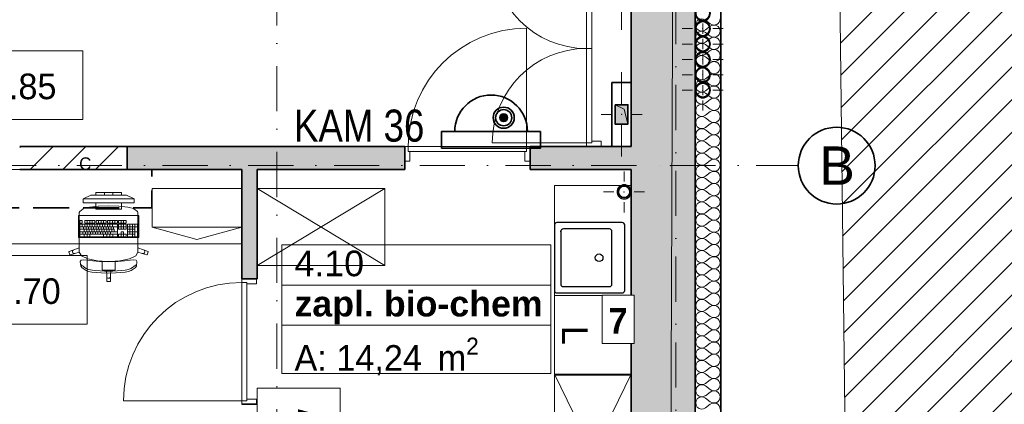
# Model space of a CAD drawing. Header units: millimetres. Extents: x -148444 to 51443, y -4810 to 453290.
# Tile 237 of 256: x 31648 to 39345, y 77512 to 80517. Entities that reach past the tile are written whole.
import ezdxf

# ---------------------------------------------------------------- set-up
doc = ezdxf.new("R2010")
doc.units = ezdxf.units.MM
for name, pattern in [('Krawędzie ukryte', [3.912222, 2.822222, -1.09]), ('Kropki i Kreski', [6.702778, 3.527778, -1.763889, 0, -1.411111]), ('thk_line_type', [945, 540, -405]), ('Wipeout_Contour', [1000, 0, -1000])]:
    doc.linetypes.add(name, pattern=pattern)
doc.layers.add('!!! CCTV', color=1, linetype='Continuous', lineweight=35)
for name, color, linetype in [('!!! CCTV -opis', 1, 'Continuous'), ('- A - ocieplenie', 8, 'Continuous'), ('- strefy pomieszczeń', 8, 'Continuous'), ('2D - Rysunki i Obrazki', 8, 'Continuous'), ('Drzwi Archicad', 8, 'Continuous'), ('Instalacje - Elektryczne', 1, 'Continuous'), ('Instalacje - Went_Klim', 8, 'Continuous'), ('Konstrukcja - Siatka mod', 8, 'Continuous'), ('Konstrukcja - Stropy', 8, 'Continuous'), ('Konstrukcja - Ściany działowe', 8, 'Continuous'), ('Konstrukcja - Ściany zewnętrzne', 8, 'Continuous'), ('Opisy - Etykiety', 8, 'Continuous'), ('PIONY INST', 8, 'Continuous'), ('Wnętrze - Umeblowanie', 8, 'Continuous'), ('Wnętrze - Wyposażenie', 8, 'Continuous'), ('z JAN', 8, 'Continuous')]:
    doc.layers.add(name, color=color, linetype=linetype)
doc.styles.add('GENERATED_STYLE_1', font='ARIALN.TTF')
doc.styles.add('STYL_AUTOMATYCZNY_1', font='arial.ttf')
doc.styles.add('STYL_AUTOMATYCZNY_11', font='txt')
doc.styles.add('STYL_AUTOMATYCZNY_2', font='arial.ttf')
doc.styles.add('STYL_AUTOMATYCZNY_5', font='txt')
doc.styles.add('STYL_AUTOMATYCZNY_6', font='txt')
doc.styles.add('STYL_AUTOMATYCZNY_8', font='txt')
pattern_1 = [(45, (-220940.59, 363284.62), (-127.27922, 127.27922), [])]

# ---------------------------------------------------------------- blocks, each defined once
blk = doc.blocks.new('*X9')
at = {"layer": '- A - ocieplenie', "linetype": 'Continuous', "lineweight": 13, "ltscale": 100}
for p, q in [((49898.5, 107946.8), (49936.6, 107918.2)), ((49898.5, 107870.6), (49936.6, 107899.2)), ((49898.5, 107851.5), (49936.6, 107823)), ((49898.5, 107775.4), (49936.6, 107803.9)), ((49898.5, 107756.3), (49936.6, 107727.7)), ((49898.5, 107680.1), (49936.6, 107708.7)), ((49898.5, 107661.1), (49936.6, 107632.5)), ((49898.5, 107584.9), (49936.6, 107613.4)), ((49898.5, 107565.8), (49936.6, 107537.3)), ((49898.5, 107489.6), (49936.6, 107518.2)), ((49898.5, 107470.6), (49936.6, 107442)), ((49898.5, 107394.4), (49936.6, 107423)), ((49898.5, 107375.4), (49936.6, 107346.8)), ((49898.5, 107299.2), (49936.6, 107327.7)), ((49898.5, 107280.1), (49936.6, 107251.5)), ((49898.5, 107203.9), (49936.6, 107232.5)), ((49898.5, 107184.9), (49936.6, 107156.3)), ((49898.5, 107108.7), (49936.6, 107137.3)), ((49898.5, 107089.6), (49936.6, 107061.1)), ((49898.5, 107013.4), (49936.6, 107042)), ((49898.5, 106994.4), (49936.6, 106965.8)), ((49898.5, 106918.2), (49936.6, 106946.8)), ((49898.5, 106899.2), (49936.6, 106870.6)), ((49898.5, 106823), (49936.6, 106851.5)), ((49898.5, 106803.9), (49936.6, 106775.4)), ((49898.5, 106727.7), (49936.6, 106756.3)), ((49898.5, 106708.7), (49936.6, 106680.1)), ((49898.5, 106632.5), (49936.6, 106661.1)), ((49898.5, 106613.4), (49936.6, 106584.9)), ((49898.5, 106537.3), (49936.6, 106565.8)), ((49898.5, 106518.2), (49936.6, 106489.6)), ((49898.5, 106442), (49936.6, 106470.6)), ((49898.5, 106423), (49936.6, 106394.4)), ((49898.5, 106346.8), (49936.6, 106375.4)), ((49898.5, 106327.7), (49936.6, 106299.2)), ((49898.5, 106251.5), (49936.6, 106280.1)), ((49898.5, 106232.5), (49936.6, 106203.9)), ((49898.5, 106156.3), (49936.6, 106184.9)), ((49898.5, 106137.3), (49936.6, 106108.7)), ((49898.5, 106061.1), (49936.6, 106089.6)), ((49898.5, 106042), (49936.6, 106013.4)), ((49898.5, 105965.8), (49936.6, 105994.4)), ((49898.5, 105946.8), (49936.6, 105918.2)), ((49898.5, 105870.6), (49936.6, 105899.2)), ((49898.5, 105851.5), (49936.6, 105823)), ((49898.5, 105775.4), (49936.6, 105803.9)), ((49898.5, 105756.3), (49936.6, 105727.7)), ((49898.5, 105680.1), (49936.6, 105708.7)), ((49898.5, 105661.1), (49936.6, 105632.5)), ((49898.5, 105584.9), (49936.6, 105613.4)), ((49898.5, 105565.8), (49936.6, 105537.3)), ((49898.5, 105489.6), (49936.6, 105518.2)), ((49898.5, 105470.6), (49936.6, 105442)), ((49898.5, 105394.4), (49936.6, 105423)), ((49898.5, 105375.4), (49936.6, 105346.8)), ((49898.5, 105299.2), (49936.6, 105327.7)), ((49898.5, 105280.1), (49936.6, 105251.5)), ((49898.5, 105203.9), (49936.6, 105232.5)), ((49898.5, 105184.9), (49936.6, 105156.3)), ((49898.5, 105108.7), (49936.6, 105137.3)), ((49898.5, 105089.6), (49936.6, 105061.1)), ((49898.5, 105013.4), (49936.6, 105042)), ((49898.5, 104994.4), (49936.6, 104965.8)), ((49898.5, 104918.2), (49936.6, 104946.8))]:
    blk.add_line(p, q, dxfattribs=at)
for centre, start, end in [((49869.9, 107908.7), 53.1301, 306.8699), ((49965.2, 107956.3), 233.1301, 0), ((49869.9, 107813.4), 53.1301, 306.8699), ((49965.2, 107861.1), 0, 126.8699), ((49965.2, 107861.1), 233.1301, 0), ((49869.9, 107718.2), 53.1301, 306.8699), ((49965.2, 107765.8), 0, 126.8699), ((49965.2, 107765.8), 233.1301, 0), ((49965.2, 107670.6), 0, 126.8699), ((49869.9, 107623), 53.1301, 306.8699), ((49965.2, 107670.6), 233.1301, 0), ((49965.2, 107575.4), 0, 126.8699), ((49869.9, 107527.7), 53.1301, 306.8699), ((49965.2, 107575.4), 233.1301, 0), ((49869.9, 107432.5), 53.1301, 306.8699), ((49965.2, 107480.1), 0, 126.8699), ((49965.2, 107480.1), 233.1301, 0), ((49869.9, 107337.3), 53.1301, 306.8699), ((49965.2, 107384.9), 0, 126.8699), ((49965.2, 107384.9), 233.1301, 0), ((49965.2, 107289.6), 0, 126.8699), ((49869.9, 107242), 53.1301, 306.8699), ((49965.2, 107289.6), 233.1301, 0), ((49965.2, 107194.4), 0, 126.8699), ((49869.9, 107146.8), 53.1301, 306.8699), ((49965.2, 107194.4), 233.1301, 0), ((49869.9, 107051.5), 53.1301, 306.8699), ((49965.2, 107099.2), 0, 126.8699), ((49965.2, 107099.2), 233.1301, 0), ((49869.9, 106956.3), 53.1301, 306.8699), ((49965.2, 107003.9), 0, 126.8699), ((49965.2, 107003.9), 233.1301, 0), ((49965.2, 106908.7), 0, 126.8699), ((49869.9, 106861.1), 53.1301, 306.8699), ((49965.2, 106908.7), 233.1301, 0), ((49965.2, 106813.4), 0, 126.8699), ((49869.9, 106765.8), 53.1301, 306.8699), ((49965.2, 106813.4), 233.1301, 0), ((49965.2, 106718.2), 0, 126.8699), ((49869.9, 106670.6), 53.1301, 306.8699), ((49965.2, 106718.2), 233.1301, 0), ((49869.9, 106575.4), 53.1301, 306.8699), ((49965.2, 106623), 0, 126.8699), ((49965.2, 106623), 233.1301, 0), ((49965.2, 106527.7), 0, 126.8699), ((49869.9, 106480.1), 53.1301, 306.8699), ((49965.2, 106527.7), 233.1301, 0), ((49965.2, 106432.5), 0, 126.8699), ((49869.9, 106384.9), 53.1301, 306.8699), ((49965.2, 106432.5), 233.1301, 0), ((49965.2, 106337.3), 0, 126.8699), ((49869.9, 106289.6), 53.1301, 306.8699), ((49965.2, 106337.3), 233.1301, 0), ((49869.9, 106194.4), 53.1301, 306.8699), ((49965.2, 106242), 0, 126.8699), ((49965.2, 106242), 233.1301, 0), ((49965.2, 106146.8), 0, 126.8699), ((49869.9, 106099.2), 53.1301, 306.8699), ((49965.2, 106146.8), 233.1301, 0), ((49965.2, 106051.5), 0, 126.8699), ((49869.9, 106003.9), 53.1301, 306.8699), ((49965.2, 106051.5), 233.1301, 0), ((49965.2, 105956.3), 0, 126.8699), ((49869.9, 105908.7), 53.1301, 306.8699), ((49965.2, 105956.3), 233.1301, 0), ((49869.9, 105813.4), 53.1301, 306.8699), ((49965.2, 105861.1), 0, 126.8699), ((49965.2, 105861.1), 233.1301, 0), ((49869.9, 105718.2), 53.1301, 306.8699), ((49965.2, 105765.8), 0, 126.8699), ((49965.2, 105765.8), 233.1301, 0), ((49965.2, 105670.6), 0, 126.8699), ((49869.9, 105623), 53.1301, 306.8699), ((49965.2, 105670.6), 233.1301, 0), ((49965.2, 105575.4), 0, 126.8699), ((49869.9, 105527.7), 53.1301, 306.8699), ((49965.2, 105575.4), 233.1301, 0), ((49869.9, 105432.5), 53.1301, 306.8699), ((49965.2, 105480.1), 0, 126.8699), ((49965.2, 105480.1), 233.1301, 0), ((49869.9, 105337.3), 53.1301, 306.8699), ((49965.2, 105384.9), 0, 126.8699), ((49965.2, 105384.9), 233.1301, 0), ((49965.2, 105289.6), 0, 126.8699), ((49869.9, 105242), 53.1301, 306.8699), ((49965.2, 105289.6), 233.1301, 0), ((49965.2, 105194.4), 0, 126.8699), ((49869.9, 105146.8), 53.1301, 306.8699), ((49965.2, 105194.4), 233.1301, 0), ((49965.2, 105099.2), 0, 126.8699), ((49869.9, 105051.5), 53.1301, 306.8699), ((49965.2, 105099.2), 233.1301, 0), ((49869.9, 104956.3), 53.1301, 306.8699), ((49965.2, 105003.9), 0, 126.8699), ((49965.2, 105003.9), 233.1301, 0), ((49965.2, 104908.7), 0, 126.8699)]:
    blk.add_arc(centre, 47.6, start, end, dxfattribs=at)
blk = doc.blocks.new('Kamera Kopułowa')
h = blk.add_hatch(color=1)
edge = h.paths.add_edge_path()
edge.add_arc((2.887, -2.378), 0.301, 0, 360)
at = {"color": 1}
blk.add_lwpolyline([(0, -1.308), (7.742, -1.308), (7.742, 0), (0, 0)], close=True, dxfattribs=at)
for radius in [0.827, 0.631, 0.301]:
    blk.add_circle((2.887, -2.378), radius, dxfattribs=at)
blk.add_arc((3.871, -1.308), 2.842, 180, 0, dxfattribs=at)

msp = doc.modelspace()

# ---------------------------------------------------------------- hatches: boundary and pattern name
at = {"linetype": 'Continuous', "lineweight": 15}
h = msp.add_hatch(dxfattribs=at)
h.set_pattern_fill('Bloczki_ceramiczne_0006', color=8, style=0, pattern_type=2)
h.set_pattern_definition(pattern_1)
h.paths.add_polyline_path([(37946.8, 90161.9), (38137, 74173.6), (38277.9, 73976.5), (40899.9, 73970.5), (40899.9, 90145.6)])
at = {"layer": 'Instalacje - Went_Klim', "linetype": 'Continuous', "lineweight": 13}
h = msp.add_hatch(color=8, dxfattribs=at)
h.paths.add_polyline_path([(36928, 80566.9, 0.414214), (36988, 80506.9, 0.414214), (37048, 80566.9, 0.414214), (36988, 80626.9, 0.414214)])
h.paths.add_polyline_path([(36988, 80511.9, -1), (36988, 80621.9, -1)], flags=0)
h = msp.add_hatch(color=8, dxfattribs=at)
h.paths.add_polyline_path([(36928, 80446.9, 0.414214), (36988, 80386.9, 0.414214), (37048, 80446.9, 0.414214), (36988, 80506.9, 0.414214)])
h.paths.add_polyline_path([(36988, 80391.9, -1), (36988, 80501.9, -1)], flags=0)
h = msp.add_hatch(color=8, dxfattribs=at)
h.paths.add_polyline_path([(36928, 80326.9, 0.414214), (36988, 80266.9, 0.414214), (37048, 80326.9, 0.414214), (36988, 80386.9, 0.414214)])
h.paths.add_polyline_path([(36988, 80271.9, -1), (36988, 80381.9, -1)], flags=0)
h = msp.add_hatch(color=8, dxfattribs=at)
h.paths.add_polyline_path([(36928, 80206.3, 0.414214), (36988, 80146.3, 0.414214), (37048, 80206.3, 0.414214), (36988, 80266.3, 0.414214)])
h.paths.add_polyline_path([(36988, 80151.3, -1), (36988, 80261.3, -1)], flags=0)
h = msp.add_hatch(color=8, dxfattribs=at)
h.paths.add_polyline_path([(36928, 80086.3, 0.414214), (36988, 80026.3, 0.414214), (37048, 80086.3, 0.414214), (36988, 80146.3, 0.414214)])
h.paths.add_polyline_path([(36988, 80031.3, -1), (36988, 80141.3, -1)], flags=0)
h = msp.add_hatch(color=8, dxfattribs=at)
h.paths.add_polyline_path([(36928, 79966.3, 0.414214), (36988, 79906.3, 0.414214), (37048, 79966.3, 0.414214), (36988, 80026.3, 0.414214)])
h.paths.add_polyline_path([(36988, 79911.3, -1), (36988, 80021.3, -1)], flags=0)
at = {"layer": 'Konstrukcja - Ściany działowe', "linetype": 'Continuous', "lineweight": 13}
h = msp.add_hatch(dxfattribs=at)
h.set_pattern_fill('Bloczki_ceramiczne_0006', color=8, style=0, pattern_type=2)
h.set_pattern_definition(pattern_1)
h.paths.add_polyline_path([(31648, 79526.9), (31648, 79346.9), (32488, 79346.9), (32488, 79526.9)])
for points in [[(32488, 79346.9), (34658, 79346.9), (34658, 79526.9), (32488, 79526.9)], [(35638, 79346.9), (36428, 79346.9), (36428, 79526.9), (35638, 79526.9)], [(33383.4, 79346.9), (33383.4, 78492.4), (33503.4, 78492.4), (33503.4, 79346.9)]]:
    msp.add_hatch(color=8, dxfattribs=at).paths.add_polyline_path(points)
at = {"layer": 'Konstrukcja - Ściany zewnętrzne', "linetype": 'Continuous', "lineweight": 13}
msp.add_hatch(color=8, dxfattribs=at).paths.add_polyline_path([(36928, 74476.9), (36928, 87256.9), (36428, 87256.9), (36428, 74476.9)])
at = {"layer": 'PIONY INST', "linetype": 'Continuous', "lineweight": 25}
msp.add_hatch(color=8, dxfattribs=at).paths.add_polyline_path([(36303, 79851.9), (36303, 79701.9), (36403, 79701.9), (36403, 79851.9)])
at = {"layer": 'PIONY INST', "linetype": 'Continuous', "lineweight": 13}
h = msp.add_hatch(color=8, dxfattribs=at)
h.paths.add_polyline_path([(36318, 79171.9, 0.414214), (36373, 79116.9, 0.414214), (36428, 79171.9, 0.414214), (36373, 79226.9, 0.414214)])
h.paths.add_polyline_path([(36373, 79126.9, -1), (36373, 79216.9, -1)], flags=0)

# ---------------------------------------------------------------- linework, layer by layer
at = {"layer": '- A - ocieplenie', "color": 8, "linetype": 'Continuous', "lineweight": 35, "ltscale": 100, "flags": 128}
for points in [[(36928, 87256.9), (36928, 74476.9)], [(37128, 74676.9), (37128, 87256.9)]]:
    msp.add_lwpolyline(points, dxfattribs=at)
at = {"layer": '- strefy pomieszczeń', "color": 8, "linetype": 'Continuous', "lineweight": 13, "ltscale": 100}
for p, q in [((33696.3, 78758.5), (35801.3, 78758.5)), ((33696.3, 78444.2), (33696.3, 78758.5)), ((35801.3, 78758.5), (35801.3, 78444.2)), ((35801.3, 78444.2), (33696.3, 78444.2)), ((33696.3, 78444.2), (35801.3, 78444.2)), ((33696.3, 78130), (33696.3, 78444.2)), ((35801.3, 78444.2), (35801.3, 78130)), ((35801.3, 78130), (33696.3, 78130)), ((33696.3, 78130), (35801.3, 78130)), ((33696.3, 77753.5), (33696.3, 78130)), ((35801.3, 78130), (35801.3, 77753.5)), ((35801.3, 77753.5), (33696.3, 77753.5))]:
    msp.add_line(p, q, dxfattribs=at)
at = {"color": 8, "linetype": 'Continuous', "lineweight": 13, "ltscale": 100, "flags": 128}
msp.add_lwpolyline([(37946.8, 90161.9), (38137, 74173.6), (38277.9, 73976.5), (40899.9, 73970.5), (40899.9, 90145.6)], close=True, dxfattribs=at)
at = {"color": 8, "linetype": 'Continuous', "lineweight": 35, "ltscale": 100, "flags": 128}
for points in [[(32488, 79526.9), (31648, 79526.9)], [(31648, 79346.9), (32488, 79346.9)]]:
    msp.add_lwpolyline(points, dxfattribs=at)
at = {"layer": '2D - Rysunki i Obrazki', "color": 8, "linetype": 'Continuous', "lineweight": 13, "ltscale": 100}
for p, q in [((33503.4, 78596.9), (34503.4, 79196.9)), ((33503.4, 79196.9), (34503.4, 78596.9)), ((33383.4, 78896.9), (32683.4, 78896.9)), ((35828, 77746.7), (36428, 76526.9)), ((36428, 77746.7), (35828, 76526.9))]:
    msp.add_line(p, q, dxfattribs=at)
at = {"layer": '2D - Rysunki i Obrazki', "color": 8, "linetype": 'Continuous', "lineweight": 13, "ltscale": 100, "flags": 128}
for points in [[(36428, 78362.3), (35828, 78362.3), (35828, 79221.2), (36428, 79221.2)], [(33503.4, 79196.9), (34503.4, 79196.9), (34503.4, 78596.9), (33503.4, 78596.9)], [(36428, 78362.3), (36428, 77746.7), (35828, 77746.7), (35828, 78362.3)], [(36428, 77740.7), (36428, 76526.9), (35828, 76526.9), (35828, 77740.7)], [(34153.4, 77638.8), (34153.4, 76438.8), (33503.4, 76438.8), (33503.4, 77638.8)]]:
    msp.add_lwpolyline(points, close=True, dxfattribs=at)
at = {"layer": '2D - Rysunki i Obrazki', "color": 8, "linetype": 'thk_line_type', "lineweight": 13, "ltscale": 100, "flags": 128}
msp.add_lwpolyline([(32683.4, 79196.9), (32683.4, 78896.9), (33033.4, 78798.9), (33383.4, 78896.9), (33383.4, 79196.9)], close=True, dxfattribs=at)
at = {"layer": 'Drzwi Archicad', "color": 8, "linetype": 'Continuous', "lineweight": 13, "ltscale": 100}
for p, q in [((36079.6, 80291.9), (36079.6, 81028.9)), ((36119.6, 81028.9), (36119.6, 80291.9)), ((35610, 79526.9), (35610, 80450.9)), ((36079.6, 80291.9), (36079.6, 79554.9)), ((36119.6, 80291.9), (36079.6, 80291.9)), ((36119.6, 80291.9), (36079.6, 80291.9)), ((36119.6, 79554.9), (36119.6, 80291.9)), ((34686, 79526.9), (34658, 79526.9)), ((34658, 79526.9), (34658, 79411.9)), ((34686, 79486.9), (34686, 79526.9)), ((34686, 79526.9), (35610, 79526.9)), ((34686, 79486.9), (34686, 79526.9)), ((36079.6, 79554.9), (35342.6, 79554.9)), ((35638, 79526.9), (35610, 79526.9)), ((35610, 79526.9), (35610, 79486.9)), ((35610, 79526.9), (35610, 79486.9)), ((35638, 79411.9), (35638, 79526.9)), ((36079.6, 79526.9), (36079.6, 79554.9)), ((36079.6, 79554.9), (36119.6, 79554.9)), ((36079.6, 79554.9), (36119.6, 79554.9)), ((36194.6, 79526.9), (36079.6, 79526.9)), ((36079.6, 79526.9), (36094.6, 79526.9)), ((36079.6, 79526.9), (36094.6, 79526.9)), ((36094.6, 79526.9), (36109.6, 79526.9)), ((36094.6, 79526.9), (36109.6, 79526.9)), ((36119.6, 79554.9), (36119.6, 79566.9)), ((36119.6, 79566.9), (36194.6, 79566.9)), ((36194.6, 79566.9), (36194.6, 79526.9)), ((34698, 79486.9), (34686, 79486.9)), ((35610, 79486.9), (34686, 79486.9)), ((34698, 79411.9), (34698, 79486.9)), ((35610, 79486.9), (35598, 79486.9)), ((35598, 79486.9), (35598, 79411.9)), ((34658, 79411.9), (34698, 79411.9)), ((35598, 79411.9), (35638, 79411.9)), ((33383.4, 78464.4), (33383.4, 78492.4)), ((33383.4, 78492.4), (33498.4, 78492.4)), ((33423.4, 78464.4), (33383.4, 78464.4)), ((33383.4, 78464.4), (33383.4, 77540.4)), ((33423.4, 78464.4), (33383.4, 78464.4)), ((33423.4, 78452.4), (33423.4, 78464.4)), ((33423.4, 77540.4), (33423.4, 78464.4)), ((33498.4, 78452.4), (33423.4, 78452.4)), ((33498.4, 78492.4), (33498.4, 78452.4)), ((33383.4, 77540.4), (32459.4, 77540.4)), ((33383.4, 77512.4), (33383.4, 77540.4)), ((33383.4, 77540.4), (33423.4, 77540.4)), ((33383.4, 77540.4), (33423.4, 77540.4)), ((33423.4, 77540.4), (33423.4, 77552.4)), ((33423.4, 77552.4), (33498.4, 77552.4)), ((33498.4, 77552.4), (33498.4, 77512.4)), ((33498.4, 77512.4), (33383.4, 77512.4))]:
    msp.add_line(p, q, dxfattribs=at)
at = {"layer": 'Drzwi Archicad', "color": 8, "linetype": 'Continuous', "lineweight": 35, "ltscale": 100}
for p, q in [((34658, 79526.9), (34658, 79411.9)), ((34658, 79526.9), (34658, 79411.9)), ((35638, 79526.9), (35638, 79411.9)), ((35638, 79526.9), (35638, 79411.9)), ((36109.6, 79526.9), (36169.6, 79526.9)), ((36109.6, 79526.9), (36169.6, 79526.9)), ((34658, 79411.9), (34658, 79346.9)), ((35638, 79411.9), (35638, 79346.9)), ((33383.4, 78492.4), (33498.4, 78492.4)), ((33383.4, 78492.4), (33498.4, 78492.4)), ((33498.4, 78492.4), (33503.4, 78492.4)), ((33383.4, 77512.4), (33498.4, 77512.4)), ((33383.4, 77512.4), (33498.4, 77512.4)), ((33498.4, 77512.4), (33503.4, 77512.4))]:
    msp.add_line(p, q, dxfattribs=at)
at = {"layer": 'Drzwi Archicad', "color": 8, "linetype": 'Continuous', "lineweight": 13, "ltscale": 100}
for centre, radius, start, end in [((36079.6, 81028.9), 737, 180, 270), ((35610, 79526.9), 924, 90, 180), ((36079.6, 79554.9), 737, 90, 180), ((33383.4, 77540.4), 924, 90, 180)]:
    msp.add_arc(centre, radius, start, end, dxfattribs=at)
at = {"layer": 'Instalacje - Elektryczne', "color": 8, "linetype": 'Continuous', "lineweight": 0, "ltscale": 100}
for p, q in [((36353, 80686.9), (36353, 80436.9)), ((36353, 79856.9), (36353, 80106.9)), ((36273, 79776.9), (36193, 79776.9)), ((36433, 79776.9), (36513, 79776.9)), ((36353, 79696.9), (36353, 79446.9))]:
    msp.add_line(p, q, dxfattribs=at)
at = {"layer": 'Instalacje - Elektryczne', "linetype": 'Continuous', "lineweight": 0, "ltscale": 100}
for p, q in [((36353, 80686.9), (36353, 80436.9)), ((36353, 79856.9), (36353, 80106.9)), ((36273, 79776.9), (36193, 79776.9)), ((36433, 79776.9), (36513, 79776.9)), ((36353, 79696.9), (36353, 79446.9))]:
    msp.add_line(p, q, dxfattribs=at)
at = {"layer": 'Instalacje - Elektryczne', "color": 8, "linetype": 'Continuous', "lineweight": 35, "ltscale": 100, "flags": 128}
msp.add_lwpolyline([(36278, 80026.9), (36278, 79526.9), (36428, 79526.9), (36428, 80026.9)], close=True, dxfattribs=at)
at = {"layer": 'Instalacje - Elektryczne', "linetype": 'Continuous', "lineweight": 35, "ltscale": 100, "flags": 128}
msp.add_lwpolyline([(36278, 80026.9), (36278, 79526.9), (36428, 79526.9), (36428, 80026.9)], close=True, dxfattribs=at)
at = {"layer": 'Instalacje - Elektryczne', "color": 8, "linetype": 'Continuous', "lineweight": 0, "ltscale": 100}
msp.add_point((36353, 79776.9), dxfattribs=at)
at = {"layer": 'Instalacje - Elektryczne', "linetype": 'Continuous', "lineweight": 0, "ltscale": 100}
msp.add_point((36353, 79776.9), dxfattribs=at)
at = {"layer": 'Instalacje - Went_Klim', "color": 8, "linetype": 'Continuous', "lineweight": 0, "ltscale": 100}
for p, q in [((36908, 80446.9), (36828, 80446.9)), ((36988, 80406.9), (36988, 80486.9)), ((36988, 80486.9), (36988, 80406.9)), ((37068, 80446.9), (37148, 80446.9)), ((36988, 80366.9), (36988, 80286.9)), ((36988, 80286.3), (36988, 80366.3)), ((36908, 80326.9), (36828, 80326.9)), ((37068, 80326.9), (37148, 80326.9)), ((36988, 80246.9), (36988, 80166.9)), ((36988, 80166.3), (36988, 80246.3)), ((36908, 80206.3), (36828, 80206.3)), ((37068, 80206.3), (37148, 80206.3)), ((36908, 80086.3), (36828, 80086.3)), ((36988, 80126.3), (36988, 80046.3)), ((36988, 80046.3), (36988, 80126.3)), ((37068, 80086.3), (37148, 80086.3)), ((36988, 80006.3), (36988, 79926.3)), ((36908, 79966.3), (36828, 79966.3)), ((37068, 79966.3), (37148, 79966.3)), ((36988, 79886.3), (36988, 79806.3))]:
    msp.add_line(p, q, dxfattribs=at)
at = {"layer": 'Instalacje - Went_Klim', "color": 8, "linetype": 'Continuous', "lineweight": 25, "ltscale": 100, "flags": 128}
for points in [[(36928, 80566.9, 0.414214), (36988, 80506.9, 0.414214), (37048, 80566.9, 0.414214), (36988, 80626.9, 0.414214)], [(36928, 80446.9, 0.414214), (36988, 80386.9, 0.414214), (37048, 80446.9, 0.414214), (36988, 80506.9, 0.414214)], [(36928, 80326.9, 0.414214), (36988, 80266.9, 0.414214), (37048, 80326.9, 0.414214), (36988, 80386.9, 0.414214)], [(36928, 80206.3, 0.414214), (36988, 80146.3, 0.414214), (37048, 80206.3, 0.414214), (36988, 80266.3, 0.414214)], [(36928, 80086.3, 0.414214), (36988, 80026.3, 0.414214), (37048, 80086.3, 0.414214), (36988, 80146.3, 0.414214)], [(36928, 79966.3, 0.414214), (36988, 79906.3, 0.414214), (37048, 79966.3, 0.414214), (36988, 80026.3, 0.414214)]]:
    msp.add_lwpolyline(points, format="xyb", close=True, dxfattribs=at)
at = {"layer": 'Instalacje - Went_Klim', "color": 8, "linetype": 'Continuous', "lineweight": 35, "ltscale": 100, "flags": 128}
for points in [[(36988, 80511.9, -1), (36988, 80621.9, -1)], [(36988, 80391.9, -1), (36988, 80501.9, -1)], [(36988, 80271.9, -1), (36988, 80381.9, -1)], [(36988, 80151.3, -1), (36988, 80261.3, -1)], [(36988, 80031.3, -1), (36988, 80141.3, -1)], [(36988, 79911.3, -1), (36988, 80021.3, -1)]]:
    msp.add_lwpolyline(points, format="xyb", close=True, dxfattribs=at)
at = {"layer": 'Instalacje - Went_Klim', "color": 8, "linetype": 'Krawędzie ukryte', "lineweight": 35, "ltscale": 100, "flags": 128}
msp.add_lwpolyline([(31281.8, 79346.9), (32681.8, 79346.9), (32681.8, 79046.9), (31281.8, 79046.9)], close=True, dxfattribs=at)
at = {"layer": 'Instalacje - Went_Klim', "color": 8, "linetype": 'Continuous', "lineweight": 0, "ltscale": 100}
for p in [(36988, 80446.9), (36988, 80326.9), (36988, 80206.3), (36988, 80086.3), (36988, 79966.3)]:
    msp.add_point(p, dxfattribs=at)
at = {"layer": 'Konstrukcja - Siatka mod', "color": 8, "linetype": 'Kropki i Kreski', "lineweight": 13, "ltscale": 100}
for p, q in [((33658, 73098), (33658, 90062.8)), ((36778, 90062.8), (36778, 73098)), ((7290.5, 79376.9), (36735, 79376.9)), ((36735, 79376.9), (37735, 79376.9))]:
    msp.add_line(p, q, dxfattribs=at)
at = {"layer": 'Konstrukcja - Siatka mod', "color": 8, "linetype": 'Continuous', "lineweight": 35, "ltscale": 100}
msp.add_circle((38035, 79376.9), 300, dxfattribs=at)
at = {"layer": 'Konstrukcja - Siatka mod', "color": 8, "linetype": 'Kropki i Kreski', "lineweight": 13, "ltscale": 100}
msp.add_point((36735, 79376.9), dxfattribs=at)
msp.add_point((36735, 79376.9), dxfattribs=at)
at = {"layer": 'Konstrukcja - Stropy', "color": 8, "linetype": 'Continuous', "lineweight": 13, "ltscale": 100, "flags": 128}
msp.add_lwpolyline([(21408, 79526.9), (24708, 79526.9), (24708, 74502.9), (36728, 74476.9), (36778, 86956.9), (9738, 86956.9), (9738, 74326.9), (21408, 74326.9)], close=True, dxfattribs=at)
at = {"layer": 'Konstrukcja - Ściany działowe', "color": 8, "linetype": 'Continuous', "lineweight": 35, "ltscale": 100}
for p, q in [((32488, 79526.9), (32488, 79346.9)), ((34658, 79526.9), (34658, 79411.9)), ((35638, 79526.9), (35638, 79411.9)), ((36109.6, 79526.9), (36169.6, 79526.9)), ((34658, 79411.9), (34658, 79346.9)), ((35638, 79411.9), (35638, 79346.9)), ((33383.4, 78492.4), (33498.4, 78492.4)), ((33498.4, 78492.4), (33503.4, 78492.4)), ((33383.4, 77512.4), (33498.4, 77512.4)), ((33498.4, 77512.4), (33503.4, 77512.4))]:
    msp.add_line(p, q, dxfattribs=at)
at = {"layer": 'Konstrukcja - Ściany działowe', "color": 8, "linetype": 'Continuous', "lineweight": 13, "ltscale": 100}
for p, q in [((36079.6, 79526.9), (36094.6, 79526.9)), ((36094.6, 79526.9), (36109.6, 79526.9))]:
    msp.add_line(p, q, dxfattribs=at)
at = {"layer": 'Konstrukcja - Ściany działowe', "color": 8, "linetype": 'Continuous', "lineweight": 35, "ltscale": 100, "flags": 128}
for points in [[(34658, 79526.9), (32488, 79526.9)], [(36428, 79526.9), (35638, 79526.9)], [(32488, 79346.9), (33383.4, 79346.9)], [(33383.4, 79346.9), (33383.4, 78492.4)], [(33503.4, 78492.4), (33503.4, 79346.9)], [(33503.4, 79346.9), (34658, 79346.9)], [(35638, 79346.9), (36428, 79346.9)]]:
    msp.add_lwpolyline(points, dxfattribs=at)
at = {"layer": 'Konstrukcja - Ściany zewnętrzne', "color": 8, "linetype": 'Continuous', "lineweight": 35, "ltscale": 100, "flags": 128}
for points in [[(36928, 74176.9), (36928, 87256.9)], [(36428, 81706.9), (36428, 79526.9)], [(36428, 79346.9), (36428, 74476.9)]]:
    msp.add_lwpolyline(points, dxfattribs=at)
at = {"layer": 'Opisy - Etykiety', "color": 8, "linetype": 'Continuous', "lineweight": 20, "ltscale": 100}
for p, q in [((32141.4, 80274.6), (31110, 80274.6)), ((32141.4, 79738.2), (32141.4, 80274.6)), ((31110, 79738.2), (32141.4, 79738.2)), ((32174.5, 78675), (31143, 78675)), ((32174.5, 78138.6), (32174.5, 78675)), ((31143, 78138.6), (32174.5, 78138.6))]:
    msp.add_line(p, q, dxfattribs=at)
at = {"layer": 'PIONY INST', "color": 8, "linetype": 'Continuous', "lineweight": 0, "ltscale": 100}
for p, q in [((36353, 79856.9), (36353, 79936.9)), ((36273, 79776.9), (36193, 79776.9)), ((36433, 79776.9), (36513, 79776.9)), ((36353, 79696.9), (36353, 79616.9)), ((36373, 79251.9), (36373, 79331.9)), ((36293, 79171.9), (36213, 79171.9)), ((36453, 79171.9), (36533, 79171.9)), ((36373, 79091.9), (36373, 79011.9))]:
    msp.add_line(p, q, dxfattribs=at)
at = {"layer": 'PIONY INST', "color": 8, "linetype": 'Continuous', "lineweight": 35, "ltscale": 100, "flags": 128}
msp.add_lwpolyline([(36303, 79851.9), (36303, 79701.9), (36403, 79701.9), (36403, 79851.9)], close=True, dxfattribs=at)
at = {"layer": 'PIONY INST', "color": 8, "linetype": 'Continuous', "lineweight": 25, "ltscale": 100, "flags": 128}
msp.add_lwpolyline([(36318, 79171.9, 0.414214), (36373, 79116.9, 0.414214), (36428, 79171.9, 0.414214), (36373, 79226.9, 0.414214)], format="xyb", close=True, dxfattribs=at)
at = {"layer": 'PIONY INST', "color": 8, "linetype": 'Continuous', "lineweight": 35, "ltscale": 100, "flags": 128}
msp.add_lwpolyline([(36373, 79126.9, -1), (36373, 79216.9, -1)], format="xyb", close=True, dxfattribs=at)
at = {"layer": 'PIONY INST', "color": 8, "linetype": 'Continuous', "lineweight": 0, "ltscale": 100}
for p in [(36353, 79776.9), (36373, 79171.9)]:
    msp.add_point(p, dxfattribs=at)
at = {"layer": 'Wnętrze - Umeblowanie', "color": 8, "linetype": 'Continuous', "lineweight": 13, "ltscale": 100}
for p, q in [((32143.1, 79116.7), (32203.1, 79146.7)), ((32203.1, 79146.7), (32483.1, 79146.7)), ((32443.1, 79166.7), (32243.1, 79166.7)), ((32243.1, 79166.7), (32243.1, 79146.7)), ((32243.1, 79146.7), (32443.1, 79146.7)), ((32309.7, 79146.7), (32309.7, 79166.7)), ((32376.4, 79146.7), (32376.4, 79166.7)), ((32443.1, 79146.7), (32443.1, 79166.7)), ((32543.1, 79116.7), (32483.1, 79146.7)), ((32543.1, 79116.7), (32143.1, 79116.7)), ((32143.1, 79116.7), (32143.1, 79086.7)), ((32143.1, 79086.7), (32543.1, 79086.7)), ((32262, 79059.1), (32193.2, 79052)), ((32443.1, 79086.7), (32243.1, 79086.7)), ((32243.1, 79086.7), (32243.1, 79036.7)), ((32263, 79059.2), (32262, 79059.1)), ((32343.1, 79061.7), (32263, 79059.2)), ((32343.1, 79061.7), (32423.1, 79059.2)), ((32423.1, 79059.2), (32424.2, 79059.1)), ((32424.2, 79059.1), (32492.9, 79052)), ((32443.1, 79036.7), (32443.1, 79086.7)), ((32543.1, 79086.7), (32543.1, 79116.7)), ((32118.3, 79019.2), (32113.8, 79010.6)), ((32113.8, 79010.6), (32113.8, 78979.6)), ((32113.8, 78979.6), (32113.8, 78943.5)), ((32145.1, 79040.4), (32118.3, 79019.2)), ((32147.3, 79041.3), (32145.1, 79040.4)), ((32193.2, 79052), (32147.3, 79041.3)), ((32243.1, 79036.7), (32443.1, 79036.7)), ((32492.9, 79052), (32538.8, 79041.3)), ((32538.8, 79041.3), (32541, 79040.4)), ((32541, 79040.4), (32567.8, 79019.2)), ((32567.8, 79019.2), (32572.3, 79010.6)), ((32572.3, 79010.6), (32572.3, 78979.6)), ((32572.3, 78979.6), (32572.3, 78943.5)), ((32113.8, 78943.5), (32113.8, 78734.4)), ((32137.4, 78947.6), (32117.9, 78947.6)), ((32117.9, 78947.6), (32117.9, 78928.2)), ((32117.9, 78928.2), (32137.4, 78928.2)), ((32411.6, 78918.5), (32117.9, 78918.5)), ((32117.9, 78918.5), (32117.9, 78821.5)), ((32117.9, 78899.1), (32411.6, 78899.1)), ((32137.4, 78928.2), (32137.4, 78947.6)), ((32137.4, 78899.1), (32137.4, 78918.5)), ((32147.2, 78879.7), (32147.2, 78899.1)), ((32235.4, 78947.6), (32157, 78947.6)), ((32157, 78947.6), (32157, 78928.2)), ((32157, 78928.2), (32235.4, 78928.2)), ((32157, 78899.1), (32157, 78918.5)), ((32166.8, 78879.7), (32166.8, 78899.1)), ((32176.6, 78928.2), (32176.6, 78947.6)), ((32176.6, 78899.1), (32176.6, 78918.5)), ((32186.4, 78879.7), (32186.4, 78899.1)), ((32196.2, 78928.2), (32196.2, 78947.6)), ((32196.2, 78899.1), (32196.2, 78918.5)), ((32206, 78879.7), (32206, 78899.1)), ((32215.8, 78928.2), (32215.8, 78947.6)), ((32215.8, 78899.1), (32215.8, 78918.5)), ((32225.6, 78879.7), (32225.6, 78899.1)), ((32235.4, 78928.2), (32235.4, 78947.6)), ((32235.4, 78899.1), (32235.4, 78918.5)), ((32323.5, 78947.6), (32245.1, 78947.6)), ((32245.1, 78947.6), (32245.1, 78928.2)), ((32245.1, 78928.2), (32323.5, 78928.2)), ((32245.1, 78879.7), (32245.1, 78899.1)), ((32254.9, 78899.1), (32254.9, 78918.5)), ((32264.7, 78928.2), (32264.7, 78947.6)), ((32264.7, 78879.7), (32264.7, 78899.1)), ((32274.5, 78899.1), (32274.5, 78918.5)), ((32284.3, 78928.2), (32284.3, 78947.6)), ((32284.3, 78879.7), (32284.3, 78899.1)), ((32294.1, 78899.1), (32294.1, 78918.5)), ((32303.9, 78928.2), (32303.9, 78947.6)), ((32303.9, 78879.7), (32303.9, 78899.1)), ((32313.7, 78899.1), (32313.7, 78918.5)), ((32323.5, 78928.2), (32323.5, 78947.6)), ((32323.5, 78879.7), (32323.5, 78899.1)), ((32411.6, 78947.6), (32333.3, 78947.6)), ((32333.3, 78947.6), (32333.3, 78928.2)), ((32333.3, 78928.2), (32411.6, 78928.2)), ((32333.3, 78899.1), (32333.3, 78918.5)), ((32343.1, 78879.7), (32343.1, 78899.1)), ((32352.9, 78928.2), (32352.9, 78947.6)), ((32352.9, 78899.1), (32352.9, 78918.5)), ((32362.6, 78879.7), (32362.6, 78899.1)), ((32372.4, 78928.2), (32372.4, 78947.6)), ((32372.4, 78899.1), (32372.4, 78918.5)), ((32382.2, 78879.7), (32382.2, 78899.1)), ((32392, 78928.2), (32392, 78947.6)), ((32411.6, 78928.2), (32411.6, 78947.6)), ((32411.6, 78821.5), (32411.6, 78918.5)), ((32480.1, 78947.6), (32421.4, 78947.6)), ((32421.4, 78947.6), (32421.4, 78928.2)), ((32421.4, 78928.2), (32480.1, 78928.2)), ((32480.1, 78918.5), (32421.4, 78918.5)), ((32421.4, 78918.5), (32421.4, 78879.7)), ((32421.4, 78899.1), (32480.1, 78899.1)), ((32441, 78928.2), (32441, 78947.6)), ((32441, 78879.7), (32441, 78918.5)), ((32460.6, 78928.2), (32460.6, 78947.6)), ((32460.6, 78879.7), (32460.6, 78918.5)), ((32480.1, 78928.2), (32480.1, 78947.6)), ((32480.1, 78879.7), (32480.1, 78918.5)), ((32568.3, 78918.5), (32489.9, 78918.5)), ((32489.9, 78918.5), (32489.9, 78821.5)), ((32489.9, 78899.1), (32568.3, 78899.1)), ((32509.5, 78840.9), (32509.5, 78918.5)), ((32529.1, 78821.5), (32529.1, 78918.5)), ((32548.7, 78821.5), (32548.7, 78918.5)), ((32568.3, 78821.5), (32568.3, 78918.5)), ((32572.3, 78943.5), (32572.3, 78734.4)), ((32117.9, 78879.7), (32387.1, 78879.7)), ((32117.9, 78860.3), (32411.6, 78860.3)), ((32117.9, 78840.9), (32411.6, 78840.9)), ((32117.9, 78821.5), (32411.6, 78821.5)), ((32142.3, 78840.9), (32142.3, 78860.3)), ((32152.1, 78860.3), (32152.1, 78879.7)), ((32152.1, 78821.5), (32152.1, 78840.9)), ((32161.9, 78840.9), (32161.9, 78860.3)), ((32171.7, 78860.3), (32171.7, 78879.7)), ((32174.2, 78821.5), (32174.2, 78840.9)), ((32181.5, 78840.9), (32181.5, 78860.3)), ((32191.3, 78860.3), (32191.3, 78879.7)), ((32196.2, 78821.5), (32196.2, 78840.9)), ((32201.1, 78840.9), (32201.1, 78860.3)), ((32210.9, 78860.3), (32210.9, 78879.7)), ((32220.7, 78840.9), (32220.7, 78860.3)), ((32230.5, 78860.3), (32230.5, 78879.7)), ((32240.2, 78840.9), (32240.2, 78860.3)), ((32250, 78860.3), (32250, 78879.7)), ((32259.8, 78840.9), (32259.8, 78860.3)), ((32269.6, 78860.3), (32269.6, 78879.7)), ((32279.4, 78840.9), (32279.4, 78860.3)), ((32289.2, 78860.3), (32289.2, 78879.7)), ((32299, 78840.9), (32299, 78860.3)), ((32303.9, 78821.5), (32303.9, 78840.9)), ((32308.8, 78860.3), (32308.8, 78879.7)), ((32318.6, 78840.9), (32318.6, 78860.3)), ((32328.4, 78860.3), (32328.4, 78879.7)), ((32328.4, 78821.5), (32328.4, 78840.9)), ((32338.2, 78840.9), (32338.2, 78860.3)), ((32348, 78860.3), (32348, 78879.7)), ((32352.9, 78821.5), (32352.9, 78840.9)), ((32357.7, 78840.9), (32357.7, 78860.3)), ((32367.5, 78860.3), (32367.5, 78879.7)), ((32377.3, 78821.5), (32377.3, 78840.9)), ((32387.1, 78860.3), (32387.1, 78879.7)), ((32421.4, 78879.7), (32480.1, 78879.7)), ((32441, 78840.9), (32421.4, 78840.9)), ((32421.4, 78840.9), (32421.4, 78821.5)), ((32421.4, 78821.5), (32480.1, 78821.5)), ((32460.6, 78860.3), (32441, 78860.3)), ((32441, 78860.3), (32441, 78840.9)), ((32441, 78821.5), (32441, 78840.9)), ((32441, 78840.9), (32460.6, 78840.9)), ((32460.6, 78840.9), (32460.6, 78860.3)), ((32480.1, 78840.9), (32460.6, 78840.9)), ((32460.6, 78821.5), (32460.6, 78840.9)), ((32480.1, 78821.5), (32480.1, 78840.9)), ((32489.9, 78879.7), (32548.7, 78879.7)), ((32489.9, 78860.3), (32568.3, 78860.3)), ((32489.9, 78840.9), (32548.7, 78840.9)), ((32489.9, 78821.5), (32568.3, 78821.5)), ((32035, 78707.3), (32033.1, 78703.5)), ((32033.1, 78703.5), (32040.5, 78680.8)), ((32070.4, 78718.7), (32035, 78707.3)), ((32040.5, 78680.8), (32044.3, 78678.9)), ((32044.3, 78678.9), (32079.7, 78690.3)), ((32061.6, 78711.3), (32060, 78705.7)), ((32060, 78705.7), (32060.7, 78699.9)), ((32060.7, 78699.9), (32063.6, 78694.8)), ((32065.3, 78715.9), (32061.6, 78711.3)), ((32063.6, 78694.8), (32068.2, 78691.2)), ((32070.4, 78718.7), (32065.3, 78715.9)), ((32068.2, 78691.2), (32073.9, 78689.6)), ((32113.8, 78734.4), (32070.4, 78718.7)), ((32073.9, 78689.6), (32079.7, 78690.3)), ((32079.7, 78690.3), (32113.9, 78699.9)), ((32113.8, 78700.1), (32113.8, 78734.4)), ((32113.8, 78700.1), (32113.9, 78699.9)), ((32113.9, 78699.9), (32131.2, 78672.1)), ((32131.2, 78672.1), (32180.9, 78648.3)), ((32554.9, 78672.1), (32505.2, 78648.3)), ((32572.2, 78699.9), (32554.9, 78672.1)), ((32572.3, 78700.1), (32572.2, 78699.9)), ((32606.4, 78690.3), (32572.2, 78699.9)), ((32572.3, 78700.1), (32572.3, 78734.4)), ((32572.3, 78734.4), (32615.7, 78718.7)), ((32612.2, 78689.6), (32606.4, 78690.3)), ((32641.8, 78678.9), (32606.4, 78690.3)), ((32617.9, 78691.2), (32612.2, 78689.6)), ((32615.7, 78718.7), (32620.8, 78715.9)), ((32615.7, 78718.7), (32651.1, 78707.3)), ((32622.5, 78694.8), (32617.9, 78691.2)), ((32620.8, 78715.9), (32624.5, 78711.3)), ((32625.4, 78699.9), (32622.5, 78694.8)), ((32624.5, 78711.3), (32626.1, 78705.7)), ((32626.1, 78705.7), (32625.4, 78699.9)), ((32645.6, 78680.8), (32641.8, 78678.9)), ((32653.1, 78703.5), (32645.6, 78680.8)), ((32651.1, 78707.3), (32653.1, 78703.5)), ((32128.4, 78638.5), (32121.7, 78627)), ((32121.7, 78627), (32125, 78590.9)), ((32128, 78601.5), (32124.3, 78604.1)), ((32125, 78590.9), (32135.5, 78577.7)), ((32134.3, 78596.3), (32128, 78601.5)), ((32145.6, 78641.6), (32128.4, 78638.5)), ((32143.3, 78590.2), (32134.3, 78596.3)), ((32174.5, 78639), (32145.6, 78641.6)), ((32219.8, 78633.2), (32174.5, 78639)), ((32180.9, 78648.3), (32255.3, 78632.4)), ((32270.8, 78628.5), (32219.8, 78633.2)), ((32255.3, 78632.4), (32292.7, 78630)), ((32343.1, 78626.2), (32270.8, 78628.5)), ((32292.7, 78630), (32343.1, 78626.8)), ((32292.7, 78630), (32292.7, 78591.3)), ((32292.7, 78591.3), (32292.7, 78561.4)), ((32393.4, 78630), (32343.1, 78626.8)), ((32343.1, 78626.2), (32415.4, 78628.5)), ((32430.8, 78632.4), (32393.4, 78630)), ((32393.4, 78630), (32393.4, 78591.3)), ((32393.4, 78591.3), (32393.4, 78561.4)), ((32415.4, 78628.5), (32466.3, 78633.2)), ((32505.2, 78648.3), (32430.8, 78632.4)), ((32466.3, 78633.2), (32511.6, 78639)), ((32511.6, 78639), (32540.5, 78641.6)), ((32540.5, 78641.6), (32557.7, 78638.5)), ((32542.8, 78590.2), (32551.8, 78596.3)), ((32561.2, 78590.9), (32550.6, 78577.7)), ((32551.8, 78596.3), (32558.1, 78601.5)), ((32557.7, 78638.5), (32564.5, 78627)), ((32558.1, 78601.5), (32561.8, 78604.1)), ((32564.5, 78627), (32561.2, 78590.9)), ((32135.5, 78577.7), (32166.5, 78557.7)), ((32155, 78580.1), (32143.3, 78590.2)), ((32168.2, 78572.4), (32155, 78580.1)), ((32166.5, 78557.7), (32186.5, 78550.4)), ((32188.6, 78566.1), (32168.2, 78572.4)), ((32186.5, 78550.4), (32212.4, 78545.6)), ((32214.5, 78561.2), (32188.6, 78566.1)), ((32212.4, 78545.6), (32285.6, 78538.6)), ((32244.5, 78557.5), (32214.5, 78561.2)), ((32277, 78555), (32244.5, 78557.5)), ((32310.3, 78553.5), (32277, 78555)), ((32285.6, 78538.6), (32343.1, 78536.4)), ((32292.7, 78561.4), (32326.2, 78561.4)), ((32343.1, 78553), (32310.3, 78553.5)), ((32326.2, 78561.4), (32343.1, 78561.4)), ((32326.2, 78561.4), (32328, 78511.6)), ((32360, 78561.4), (32343.1, 78561.4)), ((32343.1, 78553), (32375.8, 78553.5)), ((32400.6, 78538.6), (32343.1, 78536.4)), ((32360, 78561.4), (32358.2, 78511.6)), ((32393.4, 78561.4), (32360, 78561.4)), ((32375.8, 78553.5), (32409.2, 78555)), ((32473.8, 78545.6), (32400.6, 78538.6)), ((32409.2, 78555), (32441.6, 78557.5)), ((32441.6, 78557.5), (32471.6, 78561.2)), ((32471.6, 78561.2), (32497.5, 78566.1)), ((32499.6, 78550.4), (32473.8, 78545.6)), ((32497.5, 78566.1), (32517.9, 78572.4)), ((32519.6, 78557.7), (32499.6, 78550.4)), ((32517.9, 78572.4), (32531.1, 78580.1)), ((32550.6, 78577.7), (32519.6, 78557.7)), ((32531.1, 78580.1), (32542.8, 78590.2)), ((32328, 78511.6), (32329.1, 78505.8)), ((32328, 78511.6), (32328, 78474.7)), ((32328, 78474.7), (32331, 78471.7)), ((32329.1, 78505.8), (32332.4, 78501)), ((32331, 78471.7), (32343.1, 78471.7)), ((32332.4, 78501), (32337.3, 78497.7)), ((32337.3, 78497.7), (32343.1, 78496.6)), ((32348.8, 78497.7), (32343.1, 78496.6)), ((32355.1, 78471.7), (32343.1, 78471.7)), ((32353.7, 78501), (32348.8, 78497.7)), ((32357, 78505.8), (32353.7, 78501)), ((32358.2, 78474.7), (32355.1, 78471.7)), ((32358.2, 78511.6), (32357, 78505.8)), ((32358.2, 78511.6), (32358.2, 78474.7))]:
    msp.add_line(p, q, dxfattribs=at)
at = {"layer": 'Wnętrze - Umeblowanie', "color": 8, "linetype": 'Continuous', "lineweight": 13, "ltscale": 100, "flags": 128}
for points in [[(31302.7, 79346.9), (33383.4, 79346.9), (33383.4, 78766.7), (31302.7, 78766.7)], [(32108.1, 78986.7), (32108.1, 78816.7), (32578.1, 78816.7), (32578.1, 78986.7)]]:
    msp.add_lwpolyline(points, close=True, dxfattribs=at)
at = {"layer": 'Wnętrze - Wyposażenie', "color": 8, "linetype": 'Continuous', "lineweight": 25, "ltscale": 100}
for p, q in [((35878, 78862.1), (35878, 78452.1)), ((36258, 78882.1), (35898, 78882.1)), ((36278, 78452.1), (36278, 78862.1)), ((35898, 78432.1), (36258, 78432.1))]:
    msp.add_line(p, q, dxfattribs=at)
at = {"layer": 'Wnętrze - Wyposażenie', "color": 8, "linetype": 'Continuous', "lineweight": 25, "ltscale": 100, "flags": 128}
msp.add_lwpolyline([(35828, 78912.1), (35828, 78402.1, 0.414214), (35848, 78382.1), (36358, 78382.1, 0.414214), (36378, 78402.1), (36378, 78912.1, 0.414214), (36358, 78932.1), (35848, 78932.1, 0.414214)], format="xyb", close=True, dxfattribs=at)
at = {"layer": 'Wnętrze - Wyposażenie', "color": 8, "linetype": 'Continuous', "lineweight": 25, "ltscale": 100}
msp.add_circle((36178, 78657.1), 30, dxfattribs=at)
for centre, start, end in [((35898, 78862.1), 90, 180), ((36258, 78862.1), 0, 90), ((35898, 78452.1), 180, 270), ((36258, 78452.1), 270, 0)]:
    msp.add_arc(centre, 20, start, end, dxfattribs=at)
msp.add_point((35878, 78862.1), dxfattribs=at)
at = {"layer": 'z JAN', "color": 8, "linetype": 'Continuous', "lineweight": 13, "ltscale": 100, "flags": 128}
msp.add_lwpolyline([(36403, 79851.9), (36303, 79851.9), (36373, 79818.4), (36403, 79701.9)], close=True, dxfattribs=at)

# ---------------------------------------------------------------- block references
at = {"layer": '!!! CCTV', "color": 6, "xscale": 100, "yscale": 100, "zscale": 100, "rotation": 180}
msp.add_blockref('Kamera Kopułowa', (35720.5, 79513.4), dxfattribs=at)
at = {"color": 8, "linetype": 'Continuous', "lineweight": 20, "ltscale": 100}
msp.add_blockref('*X9', (-12889.6, -27433.6), dxfattribs=at)

# ---------------------------------------------------------------- texts
at = {"layer": '!!! CCTV -opis', "linetype": 'Continuous', "insert": (34302, 79814.5), "char_height": 250, "attachment_point": 2, "style": 'GENERATED_STYLE_1'}
msp.add_mtext('\\fArial Narrow|b0|i0;\\A1;KAM 36', dxfattribs=at)
at = {"layer": '- strefy pomieszczeń', "color": 8, "linetype": 'Continuous', "lineweight": 13, "char_height": 200, "attachment_point": 1}
for s, insert, style in [('\\A1;{\\pql;\\pt0,100;\\fArial|b0|i0|c238|p0;\\W1.000000;4.10\\fArial|b0|i0|c238|p0;\\W1.000000;\\A1{\\H.66x;\\S^  ;}\\fArial|b0|i0|c238|p0;\\W1.000000;\\fArial|b0|i0|c238|p0;\\W1.000000;\\A1{\\H.66x;\\S^  ;}}', (33796.3, 78712.8), 'STYL_AUTOMATYCZNY_1'), ('\\A1;{\\pql;\\pt0,100;\\fArial|b1|i0|c238|p0;\\W1.000000;zapl. bio-chem\\fArial|b1|i0|c238|p0;\\W1.000000;\\A1{\\H.66x;\\S^  ;}\\fArial|b1|i0|c238|p0;\\W1.000000;\\fArial|b1|i0|c238|p0;\\W1.000000;\\A1{\\H.66x;\\S^  ;}}', (33796.3, 78398.5), 'STYL_AUTOMATYCZNY_2'), ('\\A1;{\\pql;\\pt0,500;\\fGeneva CE|b0|i0|c0|p0;\\W1.000000;A: 14,24\\fGeneva CE|b0|i0|c0|p0;\\W1.000000;\\A1{\\H.66x;\\S^  ;}\\fGeneva CE|b0|i0|c0|p0;\\W1.000000; m\\fGeneva CE|b0|i0|c0|p0;\\W1.000000;\\A1{\\H.66x;\\S2^  ;}}', (33796.3, 78033), 'STYL_AUTOMATYCZNY_6')]:
    msp.add_mtext(s, dxfattribs=dict(at, insert=insert, style=style))
at = {"layer": '2D - Rysunki i Obrazki', "color": 8, "linetype": 'Continuous', "lineweight": 35, "insert": (32160.4, 79341.8), "char_height": 98.407, "attachment_point": 8, "style": 'STYL_AUTOMATYCZNY_8'}
msp.add_mtext('\\A1;{\\pqc;\\fF1|b0|i0|c0|p0;\\W1.000000;C}', dxfattribs=at)
at = {"layer": '2D - Rysunki i Obrazki', "color": 8, "linetype": 'Continuous', "lineweight": 13, "insert": (35888.5, 78050.5), "char_height": 200, "attachment_point": 8, "rotation": 270, "style": 'STYL_AUTOMATYCZNY_8'}
msp.add_mtext('\\A1;{\\pqc;\\fF1|b0|i0|c0|p0;\\W1.000000;L}', dxfattribs=at)
at = {"layer": '2D - Rysunki i Obrazki', "color": 8, "linetype": 'Continuous', "lineweight": 13, "insert": (34364, 76945.3), "char_height": 200, "attachment_point": 8, "rotation": 90, "line_spacing_factor": 1.148572, "style": 'STYL_AUTOMATYCZNY_8'}
msp.add_mtext('\\A1;{\\pqc;\\fF1|b0|i0|c0|p0;\\W1.000000;autoklaw\\P\\pqc;\\fF1|b0|i0|c0|p0;\\W1.000000;230\\fF1|b0|i0|c0|p0;\\W1.000000;V}', dxfattribs=at)
at = {"layer": 'Konstrukcja - Siatka mod', "color": 8, "linetype": 'Continuous', "lineweight": 13, "insert": (37897.8, 79526.9), "char_height": 300, "attachment_point": 1, "style": 'STYL_AUTOMATYCZNY_1'}
msp.add_mtext('\\A1;{\\pql;\\pt0;\\fArial|b0|i0|c238|p0;\\W1.000000;B}', dxfattribs=at)
at = {"layer": 'Opisy - Etykiety', "color": 8, "linetype": 'Continuous', "lineweight": 20, "char_height": 200, "attachment_point": 4, "style": 'STYL_AUTOMATYCZNY_5'}
for s, insert in [('\\A1;{\\pql;\\fGeneva|b0|i0|c0|p0;\\W1.000000;h=\\fGeneva CE|b0|i0|c0|p0;\\W1.000000;2.\\fGeneva CE|b0|i0|c0|p0;\\W1.000000;85}', (31110, 79994.4)), ('\\A1;{\\pql;\\fGeneva|b0|i0|c0|p0;\\W1.000000;h=\\fGeneva CE|b0|i0|c0|p0;\\W1.000000;2.\\fGeneva CE|b0|i0|c0|p0;\\W1.000000;70}', (31143, 78394.9))]:
    msp.add_mtext(s, dxfattribs=dict(at, insert=insert))

# ---------------------------------------------------------------- next in the draw order: wipeouts: each hides what was drawn before it
at = {"color": 8, "linetype": 'Wipeout_Contour', "lineweight": 0, "ltscale": 466057.803077}
msp.add_wipeout([(36201.7, 77987.9), (36450.7, 77987.9), (36450.7, 78364.3), (36201.7, 78364.3)], dxfattribs=at).dxf.layer = '2D - Rysunki i Obrazki'

# ---------------------------------------------------------------- next in the draw order: linework, layer by layer
at = {"layer": '2D - Rysunki i Obrazki', "color": 8, "linetype": 'Continuous', "lineweight": 13, "ltscale": 100}
for p, q in [((36450.7, 78364.3), (36201.7, 78364.3)), ((36201.7, 78364.3), (36201.7, 77987.9)), ((36450.7, 77987.9), (36450.7, 78364.3)), ((36201.7, 77987.9), (36450.7, 77987.9))]:
    msp.add_line(p, q, dxfattribs=at)

# ---------------------------------------------------------------- next in the draw order: texts
at = {"layer": '2D - Rysunki i Obrazki', "color": 8, "linetype": 'Continuous', "lineweight": 13, "insert": (36326.2, 78064.3), "char_height": 200, "attachment_point": 8, "style": 'STYL_AUTOMATYCZNY_11'}
msp.add_mtext('\\A1;{\\pqc;\\fF1|b1|i0|c0|p0;\\W1.000000;7}', dxfattribs=at)

doc.saveas('drawing.dxf')
